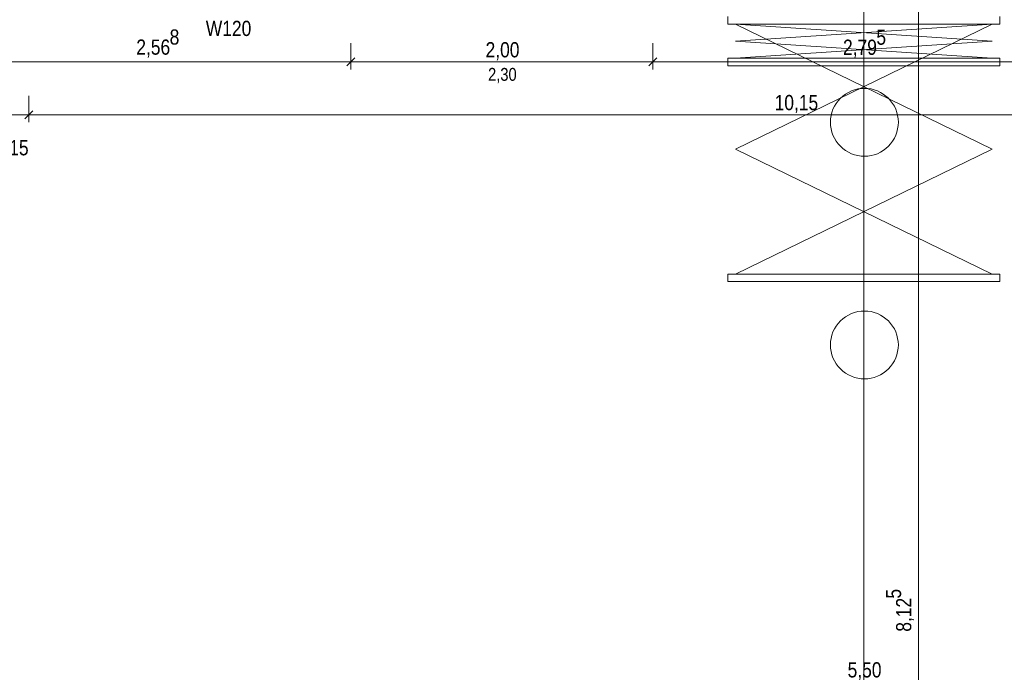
# Model space of a CAD drawing. Extents: x -720 to 300, y 62 to 1162.
# Tile 104 of 256: x -265 to -134, y 683 to 770. Entities that reach past the tile are written whole.
import ezdxf
from ezdxf.lldxf.tags import DXFTag

# ---------------------------------------------------------------- set-up
doc = ezdxf.new("R2010")
doc.units = 0
doc.layers.get('0').update_dxf_attribs({"lineweight": 13})
for name, color, linetype, lineweight, true_color in [('--Bem innen', 9, 'Continuous', 13, 0x808080), ('60- 61 allgemeine Ausstattung- 1 Möbel', 7, 'Continuous', 9, 0x00cccc), ('70 -76 Bemaßung- 2 Allgemein', 9, 'Continuous', 5, 0x808080)]:
    doc.layers.add(name, color=color, linetype=linetype, lineweight=lineweight, true_color=true_color)
doc.layers.add('70 -71 Achsen- 1 Gebäudeachsen', color=7, linetype='STRICHPUNKT2-A06G93UB8I', lineweight=18)
doc.layers.add('70 -75 Raumstempel- 3 Wandstempel', color=7, linetype='Continuous', lineweight=50)
doc.styles.get("Standard").update_dxf_attribs({"font": 'ARIALN.TTF'})
tags = doc.linetypes.add('fein_strichliert-A06G93UC8I', pattern=[4, 1, -2, 1]).pattern_tags.tags
tags[8:9] = [DXFTag(74, 4), DXFTag(75, 0), DXFTag(340, '0'), DXFTag(46, 0.0), DXFTag(50, 0.0), DXFTag(44, 0.0), DXFTag(45, 0.0)]
tags[6:7] = [DXFTag(74, 4), DXFTag(75, 0), DXFTag(340, '0'), DXFTag(46, 0.0), DXFTag(50, 0.0), DXFTag(44, 0.0), DXFTag(45, 0.0)]
tags[4:5] = [DXFTag(74, 4), DXFTag(75, 0), DXFTag(340, '0'), DXFTag(46, 0.0), DXFTag(50, 0.0), DXFTag(44, 0.0), DXFTag(45, 0.0)]
tags = doc.linetypes.add('STRICHPUNKT2-A06G93UB8I', pattern=[12.7, 6.35, -3.175, 0, -3.175]).pattern_tags.tags
tags[10:11] = [DXFTag(74, 4), DXFTag(75, 0), DXFTag(340, '0'), DXFTag(46, 0.0), DXFTag(50, 0.0), DXFTag(44, 0.0), DXFTag(45, 0.0)]
tags[8:9] = [DXFTag(74, 4), DXFTag(75, 0), DXFTag(340, '0'), DXFTag(46, 0.0), DXFTag(50, 0.0), DXFTag(44, 0.0), DXFTag(45, 0.0)]
tags[6:7] = [DXFTag(74, 4), DXFTag(75, 0), DXFTag(340, '0'), DXFTag(46, 0.0), DXFTag(50, 0.0), DXFTag(44, 0.0), DXFTag(45, 0.0)]
tags[4:5] = [DXFTag(74, 4), DXFTag(75, 0), DXFTag(340, '0'), DXFTag(46, 0.0), DXFTag(50, 0.0), DXFTag(44, 0.0), DXFTag(45, 0.0)]

# ---------------------------------------------------------------- blocks, each defined once
blk = doc.blocks.new('Referenz-A06G93UD8I')
at = {"layer": '60- 61 allgemeine Ausstattung- 1 Möbel', "color": 0, "linetype": 'Continuous', "lineweight": -2, "ltscale": 0.13}
for p, q in [((-170.85, 768.91), (-170.85, 769.91)), ((-134.85, 769.91), (-134.85, 768.91)), ((-134.85, 768.91), (-170.85, 768.91)), ((-135.85, 768.91), (-169.85, 766.66)), ((-135.85, 766.66), (-169.85, 768.91)), ((-169.85, 766.66), (-135.85, 764.41)), ((-169.85, 764.41), (-135.85, 766.66)), ((-170.85, 764.41), (-134.85, 764.41)), ((-170.85, 763.41), (-170.85, 764.41)), ((-134.85, 764.41), (-134.85, 763.41)), ((-134.85, 763.41), (-170.85, 763.41)), ((-155.96, 759.09), (-155.64, 759.39)), ((-155.64, 759.39), (-155.28, 759.65)), ((-155.28, 759.65), (-154.9, 759.88)), ((-154.9, 759.88), (-154.5, 760.07)), ((-154.5, 760.07), (-154.09, 760.22)), ((-154.09, 760.22), (-153.66, 760.33)), ((-153.66, 760.33), (-153.22, 760.39)), ((-153.22, 760.39), (-152.78, 760.41)), ((-152.78, 760.41), (-152.34, 760.39)), ((-152.34, 760.39), (-151.9, 760.33)), ((-151.9, 760.33), (-151.48, 760.22)), ((-151.48, 760.22), (-151.06, 760.07)), ((-151.06, 760.07), (-150.66, 759.88)), ((-150.66, 759.88), (-150.28, 759.65)), ((-150.28, 759.65), (-149.93, 759.39)), ((-149.93, 759.39), (-149.6, 759.09)), ((-156.94, 757.63), (-156.75, 758.03)), ((-156.75, 758.03), (-156.52, 758.41)), ((-156.52, 758.41), (-156.26, 758.77)), ((-156.26, 758.77), (-155.96, 759.09)), ((-149.6, 759.09), (-149.3, 758.77)), ((-149.3, 758.77), (-149.04, 758.41)), ((-149.04, 758.41), (-148.81, 758.03)), ((-148.81, 758.03), (-148.62, 757.63)), ((-157.26, 756.35), (-157.2, 756.79)), ((-157.2, 756.79), (-157.09, 757.22)), ((-157.09, 757.22), (-156.94, 757.63)), ((-148.62, 757.63), (-148.48, 757.22)), ((-148.48, 757.22), (-148.37, 756.79)), ((-148.37, 756.79), (-148.3, 756.35)), ((-157.28, 755.91), (-157.26, 756.35)), ((-157.26, 755.47), (-157.28, 755.91)), ((-157.2, 755.03), (-157.26, 755.47)), ((-148.3, 755.47), (-148.37, 755.03)), ((-148.3, 756.35), (-148.28, 755.91)), ((-148.28, 755.91), (-148.3, 755.47)), ((-157.09, 754.61), (-157.2, 755.03)), ((-156.94, 754.19), (-157.09, 754.61)), ((-156.75, 753.79), (-156.94, 754.19)), ((-148.62, 754.19), (-148.81, 753.79)), ((-148.48, 754.61), (-148.62, 754.19)), ((-148.37, 755.03), (-148.48, 754.61)), ((-156.52, 753.41), (-156.75, 753.79)), ((-156.26, 753.06), (-156.52, 753.41)), ((-155.96, 752.73), (-156.26, 753.06)), ((-155.64, 752.43), (-155.96, 752.73)), ((-149.6, 752.73), (-149.93, 752.43)), ((-149.3, 753.06), (-149.6, 752.73)), ((-149.04, 753.41), (-149.3, 753.06)), ((-148.81, 753.79), (-149.04, 753.41)), ((-155.28, 752.17), (-155.64, 752.43)), ((-154.9, 751.94), (-155.28, 752.17)), ((-154.5, 751.75), (-154.9, 751.94)), ((-154.09, 751.61), (-154.5, 751.75)), ((-153.66, 751.5), (-154.09, 751.61)), ((-153.22, 751.43), (-153.66, 751.5)), ((-152.78, 751.41), (-153.22, 751.43)), ((-152.34, 751.43), (-152.78, 751.41)), ((-151.9, 751.5), (-152.34, 751.43)), ((-151.48, 751.61), (-151.9, 751.5)), ((-151.06, 751.75), (-151.48, 751.61)), ((-150.66, 751.94), (-151.06, 751.75)), ((-150.28, 752.17), (-150.66, 751.94)), ((-149.93, 752.43), (-150.28, 752.17))]:
    blk.add_line(p, q, dxfattribs=at)
at = {"layer": '60- 61 allgemeine Ausstattung- 1 Möbel', "color": 0, "linetype": 'fein_strichliert-A06G93UC8I', "lineweight": -2, "ltscale": 0.13}
for p, q in [((-135.85, 768.91), (-169.85, 752.36)), ((-135.85, 752.36), (-169.85, 768.91)), ((-169.85, 752.36), (-135.85, 735.81)), ((-169.85, 735.81), (-135.85, 752.36)), ((-170.85, 735.81), (-134.85, 735.81)), ((-170.85, 734.81), (-170.85, 735.81)), ((-134.85, 735.81), (-134.85, 734.81)), ((-134.85, 734.81), (-170.85, 734.81)), ((-154.9, 730.38), (-154.5, 730.57)), ((-154.5, 730.57), (-154.09, 730.72)), ((-154.09, 730.72), (-153.66, 730.83)), ((-153.66, 730.83), (-153.22, 730.89)), ((-153.22, 730.89), (-152.78, 730.91)), ((-152.78, 730.91), (-152.34, 730.89)), ((-152.34, 730.89), (-151.9, 730.83)), ((-151.9, 730.83), (-151.48, 730.72)), ((-151.48, 730.72), (-151.06, 730.57)), ((-151.06, 730.57), (-150.66, 730.38)), ((-156.52, 728.91), (-156.26, 729.27)), ((-156.26, 729.27), (-155.96, 729.59)), ((-155.96, 729.59), (-155.64, 729.89)), ((-155.64, 729.89), (-155.28, 730.15)), ((-155.28, 730.15), (-154.9, 730.38)), ((-150.66, 730.38), (-150.28, 730.15)), ((-150.28, 730.15), (-149.93, 729.89)), ((-149.93, 729.89), (-149.6, 729.59)), ((-149.6, 729.59), (-149.3, 729.27)), ((-149.3, 729.27), (-149.04, 728.91)), ((-157.09, 727.72), (-156.94, 728.13)), ((-156.94, 728.13), (-156.75, 728.53)), ((-156.75, 728.53), (-156.52, 728.91)), ((-149.04, 728.91), (-148.81, 728.53)), ((-148.81, 728.53), (-148.62, 728.13)), ((-148.62, 728.13), (-148.48, 727.72)), ((-157.28, 726.41), (-157.26, 726.85)), ((-157.26, 726.85), (-157.2, 727.29)), ((-157.2, 727.29), (-157.09, 727.72)), ((-148.48, 727.72), (-148.37, 727.29)), ((-148.37, 727.29), (-148.3, 726.85)), ((-148.3, 726.85), (-148.28, 726.41)), ((-157.26, 725.97), (-157.28, 726.41)), ((-157.2, 725.53), (-157.26, 725.97)), ((-157.09, 725.11), (-157.2, 725.53)), ((-148.37, 725.53), (-148.48, 725.11)), ((-148.3, 725.97), (-148.37, 725.53)), ((-148.28, 726.41), (-148.3, 725.97)), ((-156.94, 724.69), (-157.09, 725.11)), ((-156.75, 724.29), (-156.94, 724.69)), ((-156.52, 723.91), (-156.75, 724.29)), ((-156.26, 723.56), (-156.52, 723.91)), ((-149.04, 723.91), (-149.3, 723.56)), ((-148.81, 724.29), (-149.04, 723.91)), ((-148.62, 724.69), (-148.81, 724.29)), ((-148.48, 725.11), (-148.62, 724.69)), ((-155.96, 723.23), (-156.26, 723.56)), ((-155.64, 722.93), (-155.96, 723.23)), ((-155.28, 722.67), (-155.64, 722.93)), ((-154.9, 722.44), (-155.28, 722.67)), ((-150.28, 722.67), (-150.66, 722.44)), ((-149.93, 722.93), (-150.28, 722.67)), ((-149.6, 723.23), (-149.93, 722.93)), ((-149.3, 723.56), (-149.6, 723.23)), ((-154.5, 722.26), (-154.9, 722.44)), ((-154.09, 722.11), (-154.5, 722.26)), ((-153.66, 722), (-154.09, 722.11)), ((-153.22, 721.93), (-153.66, 722)), ((-152.78, 721.91), (-153.22, 721.93)), ((-152.34, 721.93), (-152.78, 721.91)), ((-151.9, 722), (-152.34, 721.93)), ((-151.48, 722.11), (-151.9, 722)), ((-151.06, 722.26), (-151.48, 722.11)), ((-150.66, 722.44), (-151.06, 722.26))]:
    blk.add_line(p, q, dxfattribs=at)
at = {"layer": '70 -71 Achsen- 1 Gebäudeachsen', "color": 0, "linetype": 'STRICHPUNKT2-A06G93UB8I', "lineweight": -2, "ltscale": 0.13}
blk.add_line((-152.85, 1084.85), (-152.85, 85.41), dxfattribs=at)
at = {"layer": '70 -76 Bemaßung- 2 Allgemein', "color": 0, "linetype": 'Continuous', "lineweight": -2, "ltscale": 0.13}
for p, q in [((-145.63, 610.97), (-145.63, 771.35)), ((-220.8, 766.41), (-220.8, 762.91)), ((-220.8, 766.41), (-220.8, 762.91)), ((-180.8, 766.41), (-180.8, 762.91)), ((-180.8, 766.41), (-180.8, 762.91)), ((-220.27, 764.44), (-221.33, 763.38)), ((-221.33, 763.38), (-220.27, 764.44)), ((-181.33, 763.38), (-180.27, 764.44)), ((-180.27, 764.44), (-181.33, 763.38)), ((-221.86, 763.91), (-271.09, 763.91)), ((-219.8, 763.91), (-221.86, 763.91)), ((-221.8, 763.91), (-219.74, 763.91)), ((-181.86, 763.91), (-219.74, 763.91)), ((-179.8, 763.91), (-181.86, 763.91)), ((-181.8, 763.91), (-179.74, 763.91)), ((-125.96, 763.91), (-179.74, 763.91)), ((-263.45, 759.41), (-263.45, 755.91)), ((-263.45, 759.41), (-263.45, 755.91)), ((-263.45, 756.91), (-266.45, 756.91)), ((-264.45, 756.91), (-262.39, 756.91)), ((-264.45, 756.91), (-262.39, 756.91)), ((-263.98, 756.38), (-262.92, 757.44)), ((-263.98, 756.38), (-262.92, 757.44)), ((-262.39, 756.91), (-261.33, 756.91)), ((-61.51, 756.91), (-262.39, 756.91))]:
    blk.add_line(p, q, dxfattribs=at)
at = {"layer": '--Bem innen', "color": 0, "linetype": 'Continuous', "lineweight": -2, "ltscale": 0.13, "insert": (-202.63, 763.11), "char_height": 1.7, "attachment_point": 1}
blk.add_mtext('{\\fArial Narrow;2,30}', dxfattribs=at)
at = {"layer": '70 -75 Raumstempel- 3 Wandstempel', "color": 0, "linetype": 'Continuous', "lineweight": -2, "ltscale": 0.13, "insert": (-240.02, 769.36), "char_height": 2.0138, "attachment_point": 1}
blk.add_mtext('{\\fArial Narrow;W120}', dxfattribs=at)
at = {"layer": '70 -76 Bemaßung- 2 Allgemein', "color": 0, "linetype": 'Continuous', "lineweight": -2, "ltscale": 0.13, "char_height": 2.0138, "attachment_point": 1}
for s, insert in [('{\\fArial Narrow;8}', (-244.81, 768.22)), ('{\\fArial Narrow;5}', (-151.19, 768.2)), ('{\\fArial Narrow;2,56}', (-249.23, 766.88)), ('{\\fArial Narrow;2,00}', (-202.96, 766.53)), ('{\\fArial Narrow;2,79}', (-155.61, 766.86)), ('{\\fArial Narrow;10,15}', (-164.67, 759.53)), ('{\\fArial Narrow;15}', (-266.06, 753.55)), ('{\\fArial Narrow;5,50}', (-155, 684.38))]:
    blk.add_mtext(s, dxfattribs=dict(at, insert=insert))
at = {"layer": '70 -76 Bemaßung- 2 Allgemein', "color": 0, "linetype": 'Continuous', "lineweight": -2, "ltscale": 0.13, "char_height": 2.0138, "attachment_point": 1, "rotation": 90}
for s, insert in [('{\\fArial Narrow;5}', (-149.93, 692.81)), ('{\\fArial Narrow;8,12}', (-148.58, 688.42))]:
    blk.add_mtext(s, dxfattribs=dict(at, insert=insert))

msp = doc.modelspace()

# ---------------------------------------------------------------- block references
at = {"color": 8, "lineweight": 13, "ltscale": 0.13, "true_color": 0x808080}
msp.add_blockref('Referenz-A06G93UD8I', (0, 0), dxfattribs=at)

doc.saveas('drawing.dxf')
